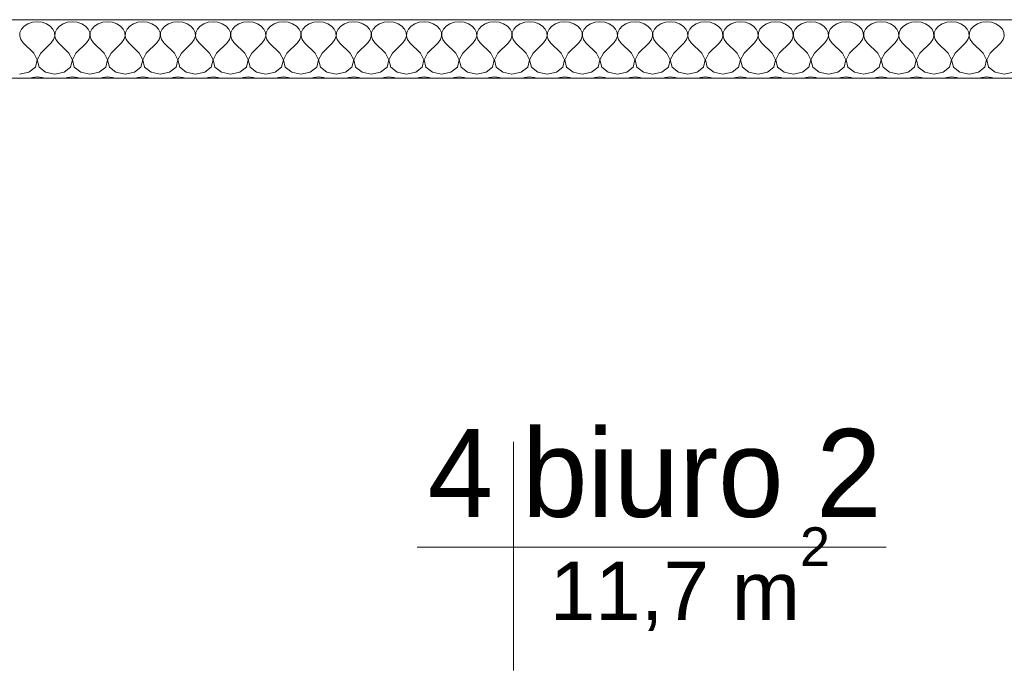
# Model space of a CAD drawing. Header units: millimetres. Extents: x 100377 to 152816, y -1988 to 13902.
# Tile 34 of 58: x 134252 to 135932, y 2016 to 3127. Entities that reach past the tile are written whole.
import ezdxf

# ---------------------------------------------------------------- set-up
doc = ezdxf.new("R2010")
doc.units = ezdxf.units.MM
doc.header["$MEASUREMENT"] = 0
for name, color, linetype, lineweight in [('0_Nr_pióra__1', 7, 'Continuous', 13), ('Nowe_0_Nr_pióra__1', 7, 'Continuous', 13), ('Nowe_810-G Ogólne_Nr_pióra__1', 7, 'Continuous', 13), ('Nowe_830-G Teksty Etykiety_Nr_pióra__1', 7, 'Continuous', 13)]:
    doc.layers.add(name, color=color, linetype=linetype, lineweight=lineweight)
doc.styles.add('STYL_AUTOMATYCZNY_1', font='txt')

# ---------------------------------------------------------------- blocks, each defined once
blk = doc.blocks.new('*X8')
at = {"layer": 'Nowe_0_Nr_pióra__1', "color": 7, "linetype": 'Continuous', "lineweight": 13}
for p, q in [((134254.8, 3111.1), (134252.1, 3105.2)), ((134259.4, 3116.2), (134254.8, 3111.1)), ((134265.8, 3120.1), (134259.4, 3116.2)), ((134273.4, 3122.6), (134265.8, 3120.1)), ((134281.6, 3123.5), (134273.4, 3122.6)), ((134289.8, 3122.6), (134281.6, 3123.5)), ((134297.4, 3120.1), (134289.8, 3122.6)), ((134303.7, 3116.2), (134297.4, 3120.1)), ((134308.4, 3111.1), (134303.7, 3116.2)), ((134311.1, 3105.2), (134308.4, 3111.1)), ((134314.8, 3111.1), (134312.1, 3105.2)), ((134319.4, 3116.2), (134314.8, 3111.1)), ((134325.8, 3120.1), (134319.4, 3116.2)), ((134333.4, 3122.6), (134325.8, 3120.1)), ((134341.6, 3123.5), (134333.4, 3122.6)), ((134349.8, 3122.6), (134341.6, 3123.5)), ((134357.4, 3120.1), (134349.8, 3122.6)), ((134363.7, 3116.2), (134357.4, 3120.1)), ((134368.4, 3111.1), (134363.7, 3116.2)), ((134371.1, 3105.2), (134368.4, 3111.1)), ((134374.8, 3111.1), (134372.1, 3105.2)), ((134379.4, 3116.2), (134374.8, 3111.1)), ((134385.8, 3120.1), (134379.4, 3116.2)), ((134393.4, 3122.6), (134385.8, 3120.1)), ((134401.6, 3123.5), (134393.4, 3122.6)), ((134409.8, 3122.6), (134401.6, 3123.5)), ((134417.4, 3120.1), (134409.8, 3122.6)), ((134423.7, 3116.2), (134417.4, 3120.1)), ((134428.4, 3111.1), (134423.7, 3116.2)), ((134431.1, 3105.2), (134428.4, 3111.1)), ((134434.8, 3111.1), (134432.1, 3105.2)), ((134439.4, 3116.2), (134434.8, 3111.1)), ((134445.8, 3120.1), (134439.4, 3116.2)), ((134453.4, 3122.6), (134445.8, 3120.1)), ((134461.6, 3123.5), (134453.4, 3122.6)), ((134469.8, 3122.6), (134461.6, 3123.5)), ((134477.4, 3120.1), (134469.8, 3122.6)), ((134483.7, 3116.2), (134477.4, 3120.1)), ((134488.4, 3111.1), (134483.7, 3116.2)), ((134491.1, 3105.2), (134488.4, 3111.1)), ((134494.8, 3111.1), (134492.1, 3105.2)), ((134499.4, 3116.2), (134494.8, 3111.1)), ((134505.8, 3120.1), (134499.4, 3116.2)), ((134513.4, 3122.6), (134505.8, 3120.1)), ((134521.6, 3123.5), (134513.4, 3122.6)), ((134529.8, 3122.6), (134521.6, 3123.5)), ((134537.4, 3120.1), (134529.8, 3122.6)), ((134543.7, 3116.2), (134537.4, 3120.1)), ((134548.4, 3111.1), (134543.7, 3116.2)), ((134551.1, 3105.2), (134548.4, 3111.1)), ((134554.8, 3111.1), (134552.1, 3105.2)), ((134559.4, 3116.2), (134554.8, 3111.1)), ((134565.8, 3120.1), (134559.4, 3116.2)), ((134573.4, 3122.6), (134565.8, 3120.1)), ((134581.6, 3123.5), (134573.4, 3122.6)), ((134589.8, 3122.6), (134581.6, 3123.5)), ((134597.4, 3120.1), (134589.8, 3122.6)), ((134603.7, 3116.2), (134597.4, 3120.1)), ((134608.4, 3111.1), (134603.7, 3116.2)), ((134611.1, 3105.2), (134608.4, 3111.1)), ((134614.8, 3111.1), (134612.1, 3105.2)), ((134619.4, 3116.2), (134614.8, 3111.1)), ((134625.8, 3120.1), (134619.4, 3116.2)), ((134633.4, 3122.6), (134625.8, 3120.1)), ((134641.6, 3123.5), (134633.4, 3122.6)), ((134649.8, 3122.6), (134641.6, 3123.5)), ((134657.4, 3120.1), (134649.8, 3122.6)), ((134663.7, 3116.2), (134657.4, 3120.1)), ((134668.4, 3111.1), (134663.7, 3116.2)), ((134671.1, 3105.2), (134668.4, 3111.1)), ((134674.8, 3111.1), (134672.1, 3105.2)), ((134679.4, 3116.2), (134674.8, 3111.1)), ((134685.8, 3120.1), (134679.4, 3116.2)), ((134693.4, 3122.6), (134685.8, 3120.1)), ((134701.6, 3123.5), (134693.4, 3122.6)), ((134709.8, 3122.6), (134701.6, 3123.5)), ((134717.4, 3120.1), (134709.8, 3122.6)), ((134723.7, 3116.2), (134717.4, 3120.1)), ((134728.4, 3111.1), (134723.7, 3116.2)), ((134731.1, 3105.2), (134728.4, 3111.1)), ((134734.8, 3111.1), (134732.1, 3105.2)), ((134739.4, 3116.2), (134734.8, 3111.1)), ((134745.8, 3120.1), (134739.4, 3116.2)), ((134753.4, 3122.6), (134745.8, 3120.1)), ((134761.6, 3123.5), (134753.4, 3122.6)), ((134769.8, 3122.6), (134761.6, 3123.5)), ((134777.4, 3120.1), (134769.8, 3122.6)), ((134783.7, 3116.2), (134777.4, 3120.1)), ((134788.4, 3111.1), (134783.7, 3116.2)), ((134791.1, 3105.2), (134788.4, 3111.1)), ((134794.8, 3111.1), (134792.1, 3105.2)), ((134799.4, 3116.2), (134794.8, 3111.1)), ((134805.8, 3120.1), (134799.4, 3116.2)), ((134813.4, 3122.6), (134805.8, 3120.1)), ((134821.6, 3123.5), (134813.4, 3122.6)), ((134829.8, 3122.6), (134821.6, 3123.5)), ((134837.4, 3120.1), (134829.8, 3122.6)), ((134843.7, 3116.2), (134837.4, 3120.1)), ((134848.4, 3111.1), (134843.7, 3116.2)), ((134851.1, 3105.2), (134848.4, 3111.1)), ((134854.8, 3111.1), (134852.1, 3105.2)), ((134859.4, 3116.2), (134854.8, 3111.1)), ((134865.8, 3120.1), (134859.4, 3116.2)), ((134873.4, 3122.6), (134865.8, 3120.1)), ((134881.6, 3123.5), (134873.4, 3122.6)), ((134889.8, 3122.6), (134881.6, 3123.5)), ((134897.4, 3120.1), (134889.8, 3122.6)), ((134903.7, 3116.2), (134897.4, 3120.1)), ((134908.4, 3111.1), (134903.7, 3116.2)), ((134911.1, 3105.2), (134908.4, 3111.1)), ((134914.8, 3111.1), (134912.1, 3105.2)), ((134919.4, 3116.2), (134914.8, 3111.1)), ((134925.8, 3120.1), (134919.4, 3116.2)), ((134933.4, 3122.6), (134925.8, 3120.1)), ((134941.6, 3123.5), (134933.4, 3122.6)), ((134949.8, 3122.6), (134941.6, 3123.5)), ((134957.4, 3120.1), (134949.8, 3122.6)), ((134963.7, 3116.2), (134957.4, 3120.1)), ((134968.4, 3111.1), (134963.7, 3116.2)), ((134971.1, 3105.2), (134968.4, 3111.1)), ((134974.8, 3111.1), (134972.1, 3105.2)), ((134979.4, 3116.2), (134974.8, 3111.1)), ((134985.8, 3120.1), (134979.4, 3116.2)), ((134993.4, 3122.6), (134985.8, 3120.1)), ((135001.6, 3123.5), (134993.4, 3122.6)), ((135009.8, 3122.6), (135001.6, 3123.5)), ((135017.4, 3120.1), (135009.8, 3122.6)), ((135023.7, 3116.2), (135017.4, 3120.1)), ((135028.4, 3111.1), (135023.7, 3116.2)), ((135031.1, 3105.2), (135028.4, 3111.1)), ((135034.8, 3111.1), (135032.1, 3105.2)), ((135039.4, 3116.2), (135034.8, 3111.1)), ((135045.8, 3120.1), (135039.4, 3116.2)), ((135053.4, 3122.6), (135045.8, 3120.1)), ((135061.6, 3123.5), (135053.4, 3122.6)), ((135069.8, 3122.6), (135061.6, 3123.5)), ((135077.4, 3120.1), (135069.8, 3122.6)), ((135083.7, 3116.2), (135077.4, 3120.1)), ((135088.4, 3111.1), (135083.7, 3116.2)), ((135091.1, 3105.2), (135088.4, 3111.1)), ((135094.8, 3111.1), (135092.1, 3105.2)), ((135099.4, 3116.2), (135094.8, 3111.1)), ((135105.8, 3120.1), (135099.4, 3116.2)), ((135113.4, 3122.6), (135105.8, 3120.1)), ((135121.6, 3123.5), (135113.4, 3122.6)), ((135129.8, 3122.6), (135121.6, 3123.5)), ((135137.4, 3120.1), (135129.8, 3122.6)), ((135143.7, 3116.2), (135137.4, 3120.1)), ((135148.4, 3111.1), (135143.7, 3116.2)), ((135151.1, 3105.2), (135148.4, 3111.1)), ((135154.8, 3111.1), (135152.1, 3105.2)), ((135159.4, 3116.2), (135154.8, 3111.1)), ((135165.8, 3120.1), (135159.4, 3116.2)), ((135173.4, 3122.6), (135165.8, 3120.1)), ((135181.6, 3123.5), (135173.4, 3122.6)), ((135189.8, 3122.6), (135181.6, 3123.5)), ((135197.4, 3120.1), (135189.8, 3122.6)), ((135203.7, 3116.2), (135197.4, 3120.1)), ((135208.4, 3111.1), (135203.7, 3116.2)), ((135211.1, 3105.2), (135208.4, 3111.1)), ((135214.8, 3111.1), (135212.1, 3105.2)), ((135219.4, 3116.2), (135214.8, 3111.1)), ((135225.8, 3120.1), (135219.4, 3116.2)), ((135233.4, 3122.6), (135225.8, 3120.1)), ((135241.6, 3123.5), (135233.4, 3122.6)), ((135249.8, 3122.6), (135241.6, 3123.5)), ((135257.4, 3120.1), (135249.8, 3122.6)), ((135263.7, 3116.2), (135257.4, 3120.1)), ((135268.4, 3111.1), (135263.7, 3116.2)), ((135271.1, 3105.2), (135268.4, 3111.1)), ((135274.8, 3111.1), (135272.1, 3105.2)), ((135279.4, 3116.2), (135274.8, 3111.1)), ((135285.8, 3120.1), (135279.4, 3116.2)), ((135293.4, 3122.6), (135285.8, 3120.1)), ((135301.6, 3123.5), (135293.4, 3122.6)), ((135309.8, 3122.6), (135301.6, 3123.5)), ((135317.4, 3120.1), (135309.8, 3122.6)), ((135323.7, 3116.2), (135317.4, 3120.1)), ((135328.4, 3111.1), (135323.7, 3116.2)), ((135331.1, 3105.2), (135328.4, 3111.1)), ((135334.8, 3111.1), (135332.1, 3105.2)), ((135339.4, 3116.2), (135334.8, 3111.1)), ((135345.8, 3120.1), (135339.4, 3116.2)), ((135353.4, 3122.6), (135345.8, 3120.1)), ((135361.6, 3123.5), (135353.4, 3122.6)), ((135369.8, 3122.6), (135361.6, 3123.5)), ((135377.4, 3120.1), (135369.8, 3122.6)), ((135383.7, 3116.2), (135377.4, 3120.1)), ((135388.4, 3111.1), (135383.7, 3116.2)), ((135391.1, 3105.2), (135388.4, 3111.1)), ((135394.8, 3111.1), (135392.1, 3105.2)), ((135399.4, 3116.2), (135394.8, 3111.1)), ((135405.8, 3120.1), (135399.4, 3116.2)), ((135413.4, 3122.6), (135405.8, 3120.1)), ((135421.6, 3123.5), (135413.4, 3122.6)), ((135429.8, 3122.6), (135421.6, 3123.5)), ((135437.4, 3120.1), (135429.8, 3122.6)), ((135443.7, 3116.2), (135437.4, 3120.1)), ((135448.4, 3111.1), (135443.7, 3116.2)), ((135451.1, 3105.2), (135448.4, 3111.1)), ((135454.8, 3111.1), (135452.1, 3105.2)), ((135459.4, 3116.2), (135454.8, 3111.1)), ((135465.8, 3120.1), (135459.4, 3116.2)), ((135473.4, 3122.6), (135465.8, 3120.1)), ((135481.6, 3123.5), (135473.4, 3122.6)), ((135489.8, 3122.6), (135481.6, 3123.5)), ((135497.4, 3120.1), (135489.8, 3122.6)), ((135503.7, 3116.2), (135497.4, 3120.1)), ((135508.4, 3111.1), (135503.7, 3116.2)), ((135511.1, 3105.2), (135508.4, 3111.1)), ((135514.8, 3111.1), (135512.1, 3105.2)), ((135519.4, 3116.2), (135514.8, 3111.1)), ((135525.8, 3120.1), (135519.4, 3116.2)), ((135533.4, 3122.6), (135525.8, 3120.1)), ((135541.6, 3123.5), (135533.4, 3122.6)), ((135549.8, 3122.6), (135541.6, 3123.5)), ((135557.4, 3120.1), (135549.8, 3122.6)), ((135563.7, 3116.2), (135557.4, 3120.1)), ((135568.4, 3111.1), (135563.7, 3116.2)), ((135571.1, 3105.2), (135568.4, 3111.1)), ((135574.8, 3111.1), (135572.1, 3105.2)), ((135579.4, 3116.2), (135574.8, 3111.1)), ((135585.8, 3120.1), (135579.4, 3116.2)), ((135593.4, 3122.6), (135585.8, 3120.1)), ((135601.6, 3123.5), (135593.4, 3122.6)), ((135609.8, 3122.6), (135601.6, 3123.5)), ((135617.4, 3120.1), (135609.8, 3122.6)), ((135623.7, 3116.2), (135617.4, 3120.1)), ((135628.4, 3111.1), (135623.7, 3116.2)), ((135631.1, 3105.2), (135628.4, 3111.1)), ((135634.8, 3111.1), (135632.1, 3105.2)), ((135639.4, 3116.2), (135634.8, 3111.1)), ((135645.8, 3120.1), (135639.4, 3116.2)), ((135653.4, 3122.6), (135645.8, 3120.1)), ((135661.6, 3123.5), (135653.4, 3122.6)), ((135669.8, 3122.6), (135661.6, 3123.5)), ((135677.4, 3120.1), (135669.8, 3122.6)), ((135683.7, 3116.2), (135677.4, 3120.1)), ((135688.4, 3111.1), (135683.7, 3116.2)), ((135691.1, 3105.2), (135688.4, 3111.1)), ((135694.8, 3111.1), (135692.1, 3105.2)), ((135699.4, 3116.2), (135694.8, 3111.1)), ((135705.8, 3120.1), (135699.4, 3116.2)), ((135713.4, 3122.6), (135705.8, 3120.1)), ((135721.6, 3123.5), (135713.4, 3122.6)), ((135729.8, 3122.6), (135721.6, 3123.5)), ((135737.4, 3120.1), (135729.8, 3122.6)), ((135743.7, 3116.2), (135737.4, 3120.1)), ((135748.4, 3111.1), (135743.7, 3116.2)), ((135751.1, 3105.2), (135748.4, 3111.1)), ((135754.8, 3111.1), (135752.1, 3105.2)), ((135759.4, 3116.2), (135754.8, 3111.1)), ((135765.8, 3120.1), (135759.4, 3116.2)), ((135773.4, 3122.6), (135765.8, 3120.1)), ((135781.6, 3123.5), (135773.4, 3122.6)), ((135789.8, 3122.6), (135781.6, 3123.5)), ((135797.4, 3120.1), (135789.8, 3122.6)), ((135803.7, 3116.2), (135797.4, 3120.1)), ((135808.4, 3111.1), (135803.7, 3116.2)), ((135811.1, 3105.2), (135808.4, 3111.1)), ((135814.8, 3111.1), (135812.1, 3105.2)), ((135819.4, 3116.2), (135814.8, 3111.1)), ((135825.8, 3120.1), (135819.4, 3116.2)), ((135833.4, 3122.6), (135825.8, 3120.1)), ((135841.6, 3123.5), (135833.4, 3122.6)), ((135849.8, 3122.6), (135841.6, 3123.5)), ((135857.4, 3120.1), (135849.8, 3122.6)), ((135863.7, 3116.2), (135857.4, 3120.1)), ((135868.4, 3111.1), (135863.7, 3116.2)), ((135871.1, 3105.2), (135868.4, 3111.1)), ((135874.8, 3111.1), (135872.1, 3105.2)), ((135879.4, 3116.2), (135874.8, 3111.1)), ((135885.8, 3120.1), (135879.4, 3116.2)), ((135893.4, 3122.6), (135885.8, 3120.1)), ((135901.6, 3123.5), (135893.4, 3122.6)), ((135909.8, 3122.6), (135901.6, 3123.5)), ((135917.4, 3120.1), (135909.8, 3122.6)), ((135923.7, 3116.2), (135917.4, 3120.1)), ((135928.4, 3111.1), (135923.7, 3116.2)), ((135931.1, 3105.2), (135928.4, 3111.1)), ((134252.1, 3105.2), (134251.7, 3099)), ((134251.7, 3099), (134253.6, 3093)), ((134253.6, 3093), (134257.6, 3087.6)), ((134305.6, 3087.6), (134309.6, 3093)), ((134309.6, 3093), (134311.5, 3099)), ((134311.5, 3099), (134311.1, 3105.2)), ((134312.1, 3105.2), (134311.7, 3099)), ((134311.7, 3099), (134313.6, 3093)), ((134313.6, 3093), (134317.6, 3087.6)), ((134365.6, 3087.6), (134369.6, 3093)), ((134369.6, 3093), (134371.5, 3099)), ((134371.5, 3099), (134371.1, 3105.2)), ((134372.1, 3105.2), (134371.7, 3099)), ((134371.7, 3099), (134373.6, 3093)), ((134373.6, 3093), (134377.6, 3087.6)), ((134425.6, 3087.6), (134429.6, 3093)), ((134429.6, 3093), (134431.5, 3099)), ((134431.5, 3099), (134431.1, 3105.2)), ((134432.1, 3105.2), (134431.7, 3099)), ((134431.7, 3099), (134433.6, 3093)), ((134433.6, 3093), (134437.6, 3087.6)), ((134485.6, 3087.6), (134489.6, 3093)), ((134489.6, 3093), (134491.5, 3099)), ((134491.5, 3099), (134491.1, 3105.2)), ((134492.1, 3105.2), (134491.7, 3099)), ((134491.7, 3099), (134493.6, 3093)), ((134493.6, 3093), (134497.6, 3087.6)), ((134545.6, 3087.6), (134549.6, 3093)), ((134549.6, 3093), (134551.5, 3099)), ((134551.5, 3099), (134551.1, 3105.2)), ((134552.1, 3105.2), (134551.7, 3099)), ((134551.7, 3099), (134553.6, 3093)), ((134553.6, 3093), (134557.6, 3087.6)), ((134605.6, 3087.6), (134609.6, 3093)), ((134609.6, 3093), (134611.5, 3099)), ((134611.5, 3099), (134611.1, 3105.2)), ((134612.1, 3105.2), (134611.7, 3099)), ((134611.7, 3099), (134613.6, 3093)), ((134613.6, 3093), (134617.6, 3087.6)), ((134665.6, 3087.6), (134669.6, 3093)), ((134669.6, 3093), (134671.5, 3099)), ((134671.5, 3099), (134671.1, 3105.2)), ((134672.1, 3105.2), (134671.7, 3099)), ((134671.7, 3099), (134673.6, 3093)), ((134673.6, 3093), (134677.6, 3087.6)), ((134725.6, 3087.6), (134729.6, 3093)), ((134729.6, 3093), (134731.5, 3099)), ((134731.5, 3099), (134731.1, 3105.2)), ((134732.1, 3105.2), (134731.7, 3099)), ((134731.7, 3099), (134733.6, 3093)), ((134733.6, 3093), (134737.6, 3087.6)), ((134785.6, 3087.6), (134789.6, 3093)), ((134789.6, 3093), (134791.5, 3099)), ((134791.5, 3099), (134791.1, 3105.2)), ((134792.1, 3105.2), (134791.7, 3099)), ((134791.7, 3099), (134793.6, 3093)), ((134793.6, 3093), (134797.6, 3087.6)), ((134845.6, 3087.6), (134849.6, 3093)), ((134849.6, 3093), (134851.5, 3099)), ((134851.5, 3099), (134851.1, 3105.2)), ((134852.1, 3105.2), (134851.7, 3099)), ((134851.7, 3099), (134853.6, 3093)), ((134853.6, 3093), (134857.6, 3087.6)), ((134905.6, 3087.6), (134909.6, 3093)), ((134909.6, 3093), (134911.5, 3099)), ((134911.5, 3099), (134911.1, 3105.2)), ((134912.1, 3105.2), (134911.7, 3099)), ((134911.7, 3099), (134913.6, 3093)), ((134913.6, 3093), (134917.6, 3087.6)), ((134965.6, 3087.6), (134969.6, 3093)), ((134969.6, 3093), (134971.5, 3099)), ((134971.5, 3099), (134971.1, 3105.2)), ((134972.1, 3105.2), (134971.7, 3099)), ((134971.7, 3099), (134973.6, 3093)), ((134973.6, 3093), (134977.6, 3087.6)), ((135025.6, 3087.6), (135029.6, 3093)), ((135029.6, 3093), (135031.5, 3099)), ((135031.5, 3099), (135031.1, 3105.2)), ((135032.1, 3105.2), (135031.7, 3099)), ((135031.7, 3099), (135033.6, 3093)), ((135033.6, 3093), (135037.6, 3087.6)), ((135085.6, 3087.6), (135089.6, 3093)), ((135089.6, 3093), (135091.5, 3099)), ((135091.5, 3099), (135091.1, 3105.2)), ((135092.1, 3105.2), (135091.7, 3099)), ((135091.7, 3099), (135093.6, 3093)), ((135093.6, 3093), (135097.6, 3087.6)), ((135145.6, 3087.6), (135149.6, 3093)), ((135149.6, 3093), (135151.5, 3099)), ((135151.5, 3099), (135151.1, 3105.2)), ((135152.1, 3105.2), (135151.7, 3099)), ((135151.7, 3099), (135153.6, 3093)), ((135153.6, 3093), (135157.6, 3087.6)), ((135205.6, 3087.6), (135209.6, 3093)), ((135209.6, 3093), (135211.5, 3099)), ((135211.5, 3099), (135211.1, 3105.2)), ((135212.1, 3105.2), (135211.7, 3099)), ((135211.7, 3099), (135213.6, 3093)), ((135213.6, 3093), (135217.6, 3087.6)), ((135265.6, 3087.6), (135269.6, 3093)), ((135269.6, 3093), (135271.5, 3099)), ((135271.5, 3099), (135271.1, 3105.2)), ((135272.1, 3105.2), (135271.7, 3099)), ((135271.7, 3099), (135273.6, 3093)), ((135273.6, 3093), (135277.6, 3087.6)), ((135325.6, 3087.6), (135329.6, 3093)), ((135329.6, 3093), (135331.5, 3099)), ((135331.5, 3099), (135331.1, 3105.2)), ((135332.1, 3105.2), (135331.7, 3099)), ((135331.7, 3099), (135333.6, 3093)), ((135333.6, 3093), (135337.6, 3087.6)), ((135385.6, 3087.6), (135389.6, 3093)), ((135389.6, 3093), (135391.5, 3099)), ((135391.5, 3099), (135391.1, 3105.2)), ((135392.1, 3105.2), (135391.7, 3099)), ((135391.7, 3099), (135393.6, 3093)), ((135393.6, 3093), (135397.6, 3087.6)), ((135445.6, 3087.6), (135449.6, 3093)), ((135449.6, 3093), (135451.5, 3099)), ((135451.5, 3099), (135451.1, 3105.2)), ((135452.1, 3105.2), (135451.7, 3099)), ((135451.7, 3099), (135453.6, 3093)), ((135453.6, 3093), (135457.6, 3087.6)), ((135505.6, 3087.6), (135509.6, 3093)), ((135509.6, 3093), (135511.5, 3099)), ((135511.5, 3099), (135511.1, 3105.2)), ((135512.1, 3105.2), (135511.7, 3099)), ((135511.7, 3099), (135513.6, 3093)), ((135513.6, 3093), (135517.6, 3087.6)), ((135565.6, 3087.6), (135569.6, 3093)), ((135569.6, 3093), (135571.5, 3099)), ((135571.5, 3099), (135571.1, 3105.2)), ((135572.1, 3105.2), (135571.7, 3099)), ((135571.7, 3099), (135573.6, 3093)), ((135573.6, 3093), (135577.6, 3087.6)), ((135625.6, 3087.6), (135629.6, 3093)), ((135629.6, 3093), (135631.5, 3099)), ((135631.5, 3099), (135631.1, 3105.2)), ((135632.1, 3105.2), (135631.7, 3099)), ((135631.7, 3099), (135633.6, 3093)), ((135633.6, 3093), (135637.6, 3087.6)), ((135685.6, 3087.6), (135689.6, 3093)), ((135689.6, 3093), (135691.5, 3099)), ((135691.5, 3099), (135691.1, 3105.2)), ((135692.1, 3105.2), (135691.7, 3099)), ((135691.7, 3099), (135693.6, 3093)), ((135693.6, 3093), (135697.6, 3087.6)), ((135745.6, 3087.6), (135749.6, 3093)), ((135749.6, 3093), (135751.5, 3099)), ((135751.5, 3099), (135751.1, 3105.2)), ((135752.1, 3105.2), (135751.7, 3099)), ((135751.7, 3099), (135753.6, 3093)), ((135753.6, 3093), (135757.6, 3087.6)), ((135805.6, 3087.6), (135809.6, 3093)), ((135809.6, 3093), (135811.5, 3099)), ((135811.5, 3099), (135811.1, 3105.2)), ((135812.1, 3105.2), (135811.7, 3099)), ((135811.7, 3099), (135813.6, 3093)), ((135813.6, 3093), (135817.6, 3087.6)), ((135865.6, 3087.6), (135869.6, 3093)), ((135869.6, 3093), (135871.5, 3099)), ((135871.5, 3099), (135871.1, 3105.2)), ((135872.1, 3105.2), (135871.7, 3099)), ((135871.7, 3099), (135873.6, 3093)), ((135873.6, 3093), (135877.6, 3087.6)), ((135925.6, 3087.6), (135929.6, 3093)), ((135929.6, 3093), (135931.5, 3099)), ((135931.5, 3099), (135931.1, 3105.2)), ((134275.6, 3069.7), (134257.6, 3087.6)), ((134287.6, 3069.7), (134305.6, 3087.6)), ((134335.6, 3069.7), (134317.6, 3087.6)), ((134347.6, 3069.7), (134365.6, 3087.6)), ((134395.6, 3069.7), (134377.6, 3087.6)), ((134407.6, 3069.7), (134425.6, 3087.6)), ((134455.6, 3069.7), (134437.6, 3087.6)), ((134467.6, 3069.7), (134485.6, 3087.6)), ((134515.6, 3069.7), (134497.6, 3087.6)), ((134527.6, 3069.7), (134545.6, 3087.6)), ((134575.6, 3069.7), (134557.6, 3087.6)), ((134587.6, 3069.7), (134605.6, 3087.6)), ((134635.6, 3069.7), (134617.6, 3087.6)), ((134647.6, 3069.7), (134665.6, 3087.6)), ((134695.6, 3069.7), (134677.6, 3087.6)), ((134707.6, 3069.7), (134725.6, 3087.6)), ((134755.6, 3069.7), (134737.6, 3087.6)), ((134767.6, 3069.7), (134785.6, 3087.6)), ((134815.6, 3069.7), (134797.6, 3087.6)), ((134827.6, 3069.7), (134845.6, 3087.6)), ((134875.6, 3069.7), (134857.6, 3087.6)), ((134887.6, 3069.7), (134905.6, 3087.6)), ((134935.6, 3069.7), (134917.6, 3087.6)), ((134947.6, 3069.7), (134965.6, 3087.6)), ((134995.6, 3069.7), (134977.6, 3087.6)), ((135007.6, 3069.7), (135025.6, 3087.6)), ((135055.6, 3069.7), (135037.6, 3087.6)), ((135067.6, 3069.7), (135085.6, 3087.6)), ((135115.6, 3069.7), (135097.6, 3087.6)), ((135127.6, 3069.7), (135145.6, 3087.6)), ((135175.6, 3069.7), (135157.6, 3087.6)), ((135187.6, 3069.7), (135205.6, 3087.6)), ((135235.6, 3069.7), (135217.6, 3087.6)), ((135247.6, 3069.7), (135265.6, 3087.6)), ((135295.6, 3069.7), (135277.6, 3087.6)), ((135307.6, 3069.7), (135325.6, 3087.6)), ((135355.6, 3069.7), (135337.6, 3087.6)), ((135367.6, 3069.7), (135385.6, 3087.6)), ((135415.6, 3069.7), (135397.6, 3087.6)), ((135427.6, 3069.7), (135445.6, 3087.6)), ((135475.6, 3069.7), (135457.6, 3087.6)), ((135487.6, 3069.7), (135505.6, 3087.6)), ((135535.6, 3069.7), (135517.6, 3087.6)), ((135547.6, 3069.7), (135565.6, 3087.6)), ((135595.6, 3069.7), (135577.6, 3087.6)), ((135607.6, 3069.7), (135625.6, 3087.6)), ((135655.6, 3069.7), (135637.6, 3087.6)), ((135667.6, 3069.7), (135685.6, 3087.6)), ((135715.6, 3069.7), (135697.6, 3087.6)), ((135727.6, 3069.7), (135745.6, 3087.6)), ((135775.6, 3069.7), (135757.6, 3087.6)), ((135787.6, 3069.7), (135805.6, 3087.6)), ((135835.6, 3069.7), (135817.6, 3087.6)), ((135847.6, 3069.7), (135865.6, 3087.6)), ((135895.6, 3069.7), (135877.6, 3087.6)), ((135907.6, 3069.7), (135925.6, 3087.6)), ((134281.5, 3058.3), (134275.6, 3069.7)), ((134278.4, 3046.2), (134281.5, 3058.3)), ((134287.6, 3069.7), (134281.7, 3058.3)), ((134281.7, 3058.3), (134284.8, 3046.2)), ((134341.5, 3058.3), (134335.6, 3069.7)), ((134338.4, 3046.2), (134341.5, 3058.3)), ((134347.6, 3069.7), (134341.7, 3058.3)), ((134341.7, 3058.3), (134344.8, 3046.2)), ((134401.5, 3058.3), (134395.6, 3069.7)), ((134398.4, 3046.2), (134401.5, 3058.3)), ((134407.6, 3069.7), (134401.7, 3058.3)), ((134401.7, 3058.3), (134404.8, 3046.2)), ((134461.5, 3058.3), (134455.6, 3069.7)), ((134458.4, 3046.2), (134461.5, 3058.3)), ((134467.6, 3069.7), (134461.7, 3058.3)), ((134461.7, 3058.3), (134464.8, 3046.2)), ((134521.5, 3058.3), (134515.6, 3069.7)), ((134518.4, 3046.2), (134521.5, 3058.3)), ((134527.6, 3069.7), (134521.7, 3058.3)), ((134521.7, 3058.3), (134524.8, 3046.2)), ((134581.5, 3058.3), (134575.6, 3069.7)), ((134578.4, 3046.2), (134581.5, 3058.3)), ((134587.6, 3069.7), (134581.7, 3058.3)), ((134581.7, 3058.3), (134584.8, 3046.2)), ((134641.5, 3058.3), (134635.6, 3069.7)), ((134638.4, 3046.2), (134641.5, 3058.3)), ((134647.6, 3069.7), (134641.7, 3058.3)), ((134641.7, 3058.3), (134644.8, 3046.2)), ((134701.5, 3058.3), (134695.6, 3069.7)), ((134698.4, 3046.2), (134701.5, 3058.3)), ((134707.6, 3069.7), (134701.7, 3058.3)), ((134701.7, 3058.3), (134704.8, 3046.2)), ((134761.5, 3058.3), (134755.6, 3069.7)), ((134758.4, 3046.2), (134761.5, 3058.3)), ((134767.6, 3069.7), (134761.7, 3058.3)), ((134761.7, 3058.3), (134764.8, 3046.2)), ((134821.5, 3058.3), (134815.6, 3069.7)), ((134818.4, 3046.2), (134821.5, 3058.3)), ((134827.6, 3069.7), (134821.7, 3058.3)), ((134821.7, 3058.3), (134824.8, 3046.2)), ((134881.5, 3058.3), (134875.6, 3069.7)), ((134878.4, 3046.2), (134881.5, 3058.3)), ((134887.6, 3069.7), (134881.7, 3058.3)), ((134881.7, 3058.3), (134884.8, 3046.2)), ((134941.5, 3058.3), (134935.6, 3069.7)), ((134938.4, 3046.2), (134941.5, 3058.3)), ((134947.6, 3069.7), (134941.7, 3058.3)), ((134941.7, 3058.3), (134944.8, 3046.2)), ((135001.5, 3058.3), (134995.6, 3069.7)), ((134998.4, 3046.2), (135001.5, 3058.3)), ((135007.6, 3069.7), (135001.7, 3058.3)), ((135001.7, 3058.3), (135004.8, 3046.2)), ((135061.5, 3058.3), (135055.6, 3069.7)), ((135058.4, 3046.2), (135061.5, 3058.3)), ((135067.6, 3069.7), (135061.7, 3058.3)), ((135061.7, 3058.3), (135064.8, 3046.2)), ((135121.5, 3058.3), (135115.6, 3069.7)), ((135118.4, 3046.2), (135121.5, 3058.3)), ((135127.6, 3069.7), (135121.7, 3058.3)), ((135121.7, 3058.3), (135124.8, 3046.2)), ((135181.5, 3058.3), (135175.6, 3069.7)), ((135178.4, 3046.2), (135181.5, 3058.3)), ((135187.6, 3069.7), (135181.7, 3058.3)), ((135181.7, 3058.3), (135184.8, 3046.2)), ((135241.5, 3058.3), (135235.6, 3069.7)), ((135238.4, 3046.2), (135241.5, 3058.3)), ((135247.6, 3069.7), (135241.7, 3058.3)), ((135241.7, 3058.3), (135244.8, 3046.2)), ((135301.5, 3058.3), (135295.6, 3069.7)), ((135298.4, 3046.2), (135301.5, 3058.3)), ((135307.6, 3069.7), (135301.7, 3058.3)), ((135301.7, 3058.3), (135304.8, 3046.2)), ((135361.5, 3058.3), (135355.6, 3069.7)), ((135358.4, 3046.2), (135361.5, 3058.3)), ((135367.6, 3069.7), (135361.7, 3058.3)), ((135361.7, 3058.3), (135364.8, 3046.2)), ((135421.5, 3058.3), (135415.6, 3069.7)), ((135418.4, 3046.2), (135421.5, 3058.3)), ((135427.6, 3069.7), (135421.7, 3058.3)), ((135421.7, 3058.3), (135424.8, 3046.2)), ((135481.5, 3058.3), (135475.6, 3069.7)), ((135478.4, 3046.2), (135481.5, 3058.3)), ((135487.6, 3069.7), (135481.7, 3058.3)), ((135481.7, 3058.3), (135484.8, 3046.2)), ((135541.5, 3058.3), (135535.6, 3069.7)), ((135538.4, 3046.2), (135541.5, 3058.3)), ((135547.6, 3069.7), (135541.7, 3058.3)), ((135541.7, 3058.3), (135544.8, 3046.2)), ((135601.5, 3058.3), (135595.6, 3069.7)), ((135598.4, 3046.2), (135601.5, 3058.3)), ((135607.6, 3069.7), (135601.7, 3058.3)), ((135601.7, 3058.3), (135604.8, 3046.2)), ((135661.5, 3058.3), (135655.6, 3069.7)), ((135658.4, 3046.2), (135661.5, 3058.3)), ((135667.6, 3069.7), (135661.7, 3058.3)), ((135661.7, 3058.3), (135664.8, 3046.2)), ((135721.5, 3058.3), (135715.6, 3069.7)), ((135718.4, 3046.2), (135721.5, 3058.3)), ((135727.6, 3069.7), (135721.7, 3058.3)), ((135721.7, 3058.3), (135724.8, 3046.2)), ((135781.5, 3058.3), (135775.6, 3069.7)), ((135778.4, 3046.2), (135781.5, 3058.3)), ((135787.6, 3069.7), (135781.7, 3058.3)), ((135781.7, 3058.3), (135784.8, 3046.2)), ((135841.5, 3058.3), (135835.6, 3069.7)), ((135838.4, 3046.2), (135841.5, 3058.3)), ((135847.6, 3069.7), (135841.7, 3058.3)), ((135841.7, 3058.3), (135844.8, 3046.2)), ((135901.5, 3058.3), (135895.6, 3069.7)), ((135898.4, 3046.2), (135901.5, 3058.3)), ((135907.6, 3069.7), (135901.7, 3058.3)), ((135901.7, 3058.3), (135904.8, 3046.2)), ((134267.4, 3037.2), (134278.4, 3046.2)), ((134284.8, 3046.2), (134295.8, 3037.2)), ((134327.4, 3037.2), (134338.4, 3046.2)), ((134344.8, 3046.2), (134355.8, 3037.2)), ((134387.4, 3037.2), (134398.4, 3046.2)), ((134404.8, 3046.2), (134415.8, 3037.2)), ((134447.4, 3037.2), (134458.4, 3046.2)), ((134464.8, 3046.2), (134475.8, 3037.2)), ((134507.4, 3037.2), (134518.4, 3046.2)), ((134524.8, 3046.2), (134535.8, 3037.2)), ((134567.4, 3037.2), (134578.4, 3046.2)), ((134584.8, 3046.2), (134595.8, 3037.2)), ((134627.4, 3037.2), (134638.4, 3046.2)), ((134644.8, 3046.2), (134655.8, 3037.2)), ((134687.4, 3037.2), (134698.4, 3046.2)), ((134704.8, 3046.2), (134715.8, 3037.2)), ((134747.4, 3037.2), (134758.4, 3046.2)), ((134764.8, 3046.2), (134775.8, 3037.2)), ((134807.4, 3037.2), (134818.4, 3046.2)), ((134824.8, 3046.2), (134835.8, 3037.2)), ((134867.4, 3037.2), (134878.4, 3046.2)), ((134884.8, 3046.2), (134895.8, 3037.2)), ((134927.4, 3037.2), (134938.4, 3046.2)), ((134944.8, 3046.2), (134955.8, 3037.2)), ((134987.4, 3037.2), (134998.4, 3046.2)), ((135004.8, 3046.2), (135015.8, 3037.2)), ((135047.4, 3037.2), (135058.4, 3046.2)), ((135064.8, 3046.2), (135075.8, 3037.2)), ((135107.4, 3037.2), (135118.4, 3046.2)), ((135124.8, 3046.2), (135135.8, 3037.2)), ((135167.4, 3037.2), (135178.4, 3046.2)), ((135184.8, 3046.2), (135195.8, 3037.2)), ((135227.4, 3037.2), (135238.4, 3046.2)), ((135244.8, 3046.2), (135255.8, 3037.2)), ((135287.4, 3037.2), (135298.4, 3046.2)), ((135304.8, 3046.2), (135315.8, 3037.2)), ((135347.4, 3037.2), (135358.4, 3046.2)), ((135364.8, 3046.2), (135375.8, 3037.2)), ((135407.4, 3037.2), (135418.4, 3046.2)), ((135424.8, 3046.2), (135435.8, 3037.2)), ((135467.4, 3037.2), (135478.4, 3046.2)), ((135484.8, 3046.2), (135495.8, 3037.2)), ((135527.4, 3037.2), (135538.4, 3046.2)), ((135544.8, 3046.2), (135555.8, 3037.2)), ((135587.4, 3037.2), (135598.4, 3046.2)), ((135604.8, 3046.2), (135615.8, 3037.2)), ((135647.4, 3037.2), (135658.4, 3046.2)), ((135664.8, 3046.2), (135675.8, 3037.2)), ((135707.4, 3037.2), (135718.4, 3046.2)), ((135724.8, 3046.2), (135735.8, 3037.2)), ((135767.4, 3037.2), (135778.4, 3046.2)), ((135784.8, 3046.2), (135795.8, 3037.2)), ((135827.4, 3037.2), (135838.4, 3046.2)), ((135844.8, 3046.2), (135855.8, 3037.2)), ((135887.4, 3037.2), (135898.4, 3046.2)), ((135904.8, 3046.2), (135915.8, 3037.2)), ((134251.6, 3033.9), (134267.4, 3037.2)), ((134273.4, 3028.5), (134268.9, 3027)), ((134281.6, 3029.4), (134273.4, 3028.5)), ((134289.8, 3028.5), (134281.6, 3029.4)), ((134294.3, 3027), (134289.8, 3028.5)), ((134295.8, 3037.2), (134311.6, 3033.9)), ((134311.6, 3033.9), (134327.4, 3037.2)), ((134333.4, 3028.5), (134328.9, 3027)), ((134341.6, 3029.4), (134333.4, 3028.5)), ((134349.8, 3028.5), (134341.6, 3029.4)), ((134354.3, 3027), (134349.8, 3028.5)), ((134355.8, 3037.2), (134371.6, 3033.9)), ((134371.6, 3033.9), (134387.4, 3037.2)), ((134393.4, 3028.5), (134388.9, 3027)), ((134401.6, 3029.4), (134393.4, 3028.5)), ((134409.8, 3028.5), (134401.6, 3029.4)), ((134414.3, 3027), (134409.8, 3028.5)), ((134415.8, 3037.2), (134431.6, 3033.9)), ((134431.6, 3033.9), (134447.4, 3037.2)), ((134453.4, 3028.5), (134448.9, 3027)), ((134461.6, 3029.4), (134453.4, 3028.5)), ((134469.8, 3028.5), (134461.6, 3029.4)), ((134474.3, 3027), (134469.8, 3028.5)), ((134475.8, 3037.2), (134491.6, 3033.9)), ((134491.6, 3033.9), (134507.4, 3037.2)), ((134513.4, 3028.5), (134508.9, 3027)), ((134521.6, 3029.4), (134513.4, 3028.5)), ((134529.8, 3028.5), (134521.6, 3029.4)), ((134534.3, 3027), (134529.8, 3028.5)), ((134535.8, 3037.2), (134551.6, 3033.9)), ((134551.6, 3033.9), (134567.4, 3037.2)), ((134573.4, 3028.5), (134568.9, 3027)), ((134581.6, 3029.4), (134573.4, 3028.5)), ((134589.8, 3028.5), (134581.6, 3029.4)), ((134594.3, 3027), (134589.8, 3028.5)), ((134595.8, 3037.2), (134611.6, 3033.9)), ((134611.6, 3033.9), (134627.4, 3037.2)), ((134633.4, 3028.5), (134628.9, 3027)), ((134641.6, 3029.4), (134633.4, 3028.5)), ((134649.8, 3028.5), (134641.6, 3029.4)), ((134654.3, 3027), (134649.8, 3028.5)), ((134655.8, 3037.2), (134671.6, 3033.9)), ((134671.6, 3033.9), (134687.4, 3037.2)), ((134693.4, 3028.5), (134688.9, 3027)), ((134701.6, 3029.4), (134693.4, 3028.5)), ((134709.8, 3028.5), (134701.6, 3029.4)), ((134714.3, 3027), (134709.8, 3028.5)), ((134715.8, 3037.2), (134731.6, 3033.9)), ((134731.6, 3033.9), (134747.4, 3037.2)), ((134753.4, 3028.5), (134748.9, 3027)), ((134761.6, 3029.4), (134753.4, 3028.5)), ((134769.8, 3028.5), (134761.6, 3029.4)), ((134774.3, 3027), (134769.8, 3028.5)), ((134775.8, 3037.2), (134791.6, 3033.9)), ((134791.6, 3033.9), (134807.4, 3037.2)), ((134813.4, 3028.5), (134808.9, 3027)), ((134821.6, 3029.4), (134813.4, 3028.5)), ((134829.8, 3028.5), (134821.6, 3029.4)), ((134834.3, 3027), (134829.8, 3028.5)), ((134835.8, 3037.2), (134851.6, 3033.9)), ((134851.6, 3033.9), (134867.4, 3037.2)), ((134873.4, 3028.5), (134868.9, 3027)), ((134881.6, 3029.4), (134873.4, 3028.5)), ((134889.8, 3028.5), (134881.6, 3029.4)), ((134894.3, 3027), (134889.8, 3028.5)), ((134895.8, 3037.2), (134911.6, 3033.9)), ((134911.6, 3033.9), (134927.4, 3037.2)), ((134933.4, 3028.5), (134928.9, 3027)), ((134941.6, 3029.4), (134933.4, 3028.5)), ((134949.8, 3028.5), (134941.6, 3029.4)), ((134954.3, 3027), (134949.8, 3028.5)), ((134955.8, 3037.2), (134971.6, 3033.9)), ((134971.6, 3033.9), (134987.4, 3037.2)), ((134993.4, 3028.5), (134988.9, 3027)), ((135001.6, 3029.4), (134993.4, 3028.5)), ((135009.8, 3028.5), (135001.6, 3029.4)), ((135014.3, 3027), (135009.8, 3028.5)), ((135015.8, 3037.2), (135031.6, 3033.9)), ((135031.6, 3033.9), (135047.4, 3037.2)), ((135053.4, 3028.5), (135048.9, 3027)), ((135061.6, 3029.4), (135053.4, 3028.5)), ((135069.8, 3028.5), (135061.6, 3029.4)), ((135074.3, 3027), (135069.8, 3028.5)), ((135075.8, 3037.2), (135091.6, 3033.9)), ((135091.6, 3033.9), (135107.4, 3037.2)), ((135113.4, 3028.5), (135108.9, 3027)), ((135121.6, 3029.4), (135113.4, 3028.5)), ((135129.8, 3028.5), (135121.6, 3029.4)), ((135134.3, 3027), (135129.8, 3028.5)), ((135135.8, 3037.2), (135151.6, 3033.9)), ((135151.6, 3033.9), (135167.4, 3037.2)), ((135173.4, 3028.5), (135168.9, 3027)), ((135181.6, 3029.4), (135173.4, 3028.5)), ((135189.8, 3028.5), (135181.6, 3029.4)), ((135194.3, 3027), (135189.8, 3028.5)), ((135195.8, 3037.2), (135211.6, 3033.9)), ((135211.6, 3033.9), (135227.4, 3037.2)), ((135233.4, 3028.5), (135228.9, 3027)), ((135241.6, 3029.4), (135233.4, 3028.5)), ((135249.8, 3028.5), (135241.6, 3029.4)), ((135254.3, 3027), (135249.8, 3028.5)), ((135255.8, 3037.2), (135271.6, 3033.9)), ((135271.6, 3033.9), (135287.4, 3037.2)), ((135293.4, 3028.5), (135288.9, 3027)), ((135301.6, 3029.4), (135293.4, 3028.5)), ((135309.8, 3028.5), (135301.6, 3029.4)), ((135314.3, 3027), (135309.8, 3028.5)), ((135315.8, 3037.2), (135331.6, 3033.9)), ((135331.6, 3033.9), (135347.4, 3037.2)), ((135353.4, 3028.5), (135348.9, 3027)), ((135361.6, 3029.4), (135353.4, 3028.5)), ((135369.8, 3028.5), (135361.6, 3029.4)), ((135374.3, 3027), (135369.8, 3028.5)), ((135375.8, 3037.2), (135391.6, 3033.9)), ((135391.6, 3033.9), (135407.4, 3037.2)), ((135413.4, 3028.5), (135408.9, 3027)), ((135421.6, 3029.4), (135413.4, 3028.5)), ((135429.8, 3028.5), (135421.6, 3029.4)), ((135434.3, 3027), (135429.8, 3028.5)), ((135435.8, 3037.2), (135451.6, 3033.9)), ((135451.6, 3033.9), (135467.4, 3037.2)), ((135473.4, 3028.5), (135468.9, 3027)), ((135481.6, 3029.4), (135473.4, 3028.5)), ((135489.8, 3028.5), (135481.6, 3029.4)), ((135494.3, 3027), (135489.8, 3028.5)), ((135495.8, 3037.2), (135511.6, 3033.9)), ((135511.6, 3033.9), (135527.4, 3037.2)), ((135533.4, 3028.5), (135528.9, 3027)), ((135541.6, 3029.4), (135533.4, 3028.5)), ((135549.8, 3028.5), (135541.6, 3029.4)), ((135554.3, 3027), (135549.8, 3028.5)), ((135555.8, 3037.2), (135571.6, 3033.9)), ((135571.6, 3033.9), (135587.4, 3037.2)), ((135593.4, 3028.5), (135588.9, 3027)), ((135601.6, 3029.4), (135593.4, 3028.5)), ((135609.8, 3028.5), (135601.6, 3029.4)), ((135614.3, 3027), (135609.8, 3028.5)), ((135615.8, 3037.2), (135631.6, 3033.9)), ((135631.6, 3033.9), (135647.4, 3037.2)), ((135653.4, 3028.5), (135648.9, 3027)), ((135661.6, 3029.4), (135653.4, 3028.5)), ((135669.8, 3028.5), (135661.6, 3029.4)), ((135674.3, 3027), (135669.8, 3028.5)), ((135675.8, 3037.2), (135691.6, 3033.9)), ((135691.6, 3033.9), (135707.4, 3037.2)), ((135713.4, 3028.5), (135708.9, 3027)), ((135721.6, 3029.4), (135713.4, 3028.5)), ((135729.8, 3028.5), (135721.6, 3029.4)), ((135734.3, 3027), (135729.8, 3028.5)), ((135735.8, 3037.2), (135751.6, 3033.9)), ((135751.6, 3033.9), (135767.4, 3037.2)), ((135773.4, 3028.5), (135768.9, 3027)), ((135781.6, 3029.4), (135773.4, 3028.5)), ((135789.8, 3028.5), (135781.6, 3029.4)), ((135794.3, 3027), (135789.8, 3028.5)), ((135795.8, 3037.2), (135811.6, 3033.9)), ((135811.6, 3033.9), (135827.4, 3037.2)), ((135833.4, 3028.5), (135828.9, 3027)), ((135841.6, 3029.4), (135833.4, 3028.5)), ((135849.8, 3028.5), (135841.6, 3029.4)), ((135854.3, 3027), (135849.8, 3028.5)), ((135855.8, 3037.2), (135871.6, 3033.9)), ((135871.6, 3033.9), (135887.4, 3037.2)), ((135893.4, 3028.5), (135888.9, 3027)), ((135901.6, 3029.4), (135893.4, 3028.5)), ((135909.8, 3028.5), (135901.6, 3029.4)), ((135914.3, 3027), (135909.8, 3028.5)), ((135915.8, 3037.2), (135931.6, 3033.9)), ((135931.6, 3033.9), (135947.4, 3037.2))]:
    blk.add_line(p, q, dxfattribs=at)
blk = doc.blocks.new('Wypełnienie_4_1', base_point=(0, 0))
at = {"layer": 'Nowe_0_Nr_pióra__1', "color": 7, "linetype": 'Continuous', "lineweight": 13, "flags": 128}
blk.add_lwpolyline([(133077.7, 3027), (137260.4, 3027), (137260.4, 3127), (133077.7, 3127)], close=True, dxfattribs=at)
at = {"layer": 'Nowe_0_Nr_pióra__1', "color": 7, "linetype": 'Continuous', "lineweight": 13}
blk.add_blockref('*X8', (0, 0), dxfattribs=at)

msp = doc.modelspace()

# ---------------------------------------------------------------- linework, layer by layer
at = {"layer": 'Nowe_810-G Ogólne_Nr_pióra__1', "color": 7, "linetype": 'Continuous', "lineweight": 13}
for points in [[(135094.2, 2406.3), (135094.2, 2016.1)], [(134929.6, 2226.6), (135729.9, 2226.6)]]:
    msp.add_lwpolyline(points, dxfattribs=at)

# ---------------------------------------------------------------- block references
at = {"layer": 'Nowe_0_Nr_pióra__1', "color": 7, "linetype": 'Continuous', "lineweight": 13}
msp.add_blockref('Wypełnienie_4_1', (0, 0), dxfattribs=at)

# ---------------------------------------------------------------- texts
at = {"layer": '0_Nr_pióra__1', "color": 7, "lineweight": 13, "insert": (135156, 2083.3), "char_height": 100, "attachment_point": 7, "style": 'STYL_AUTOMATYCZNY_1'}
msp.add_mtext('{\\fArial|b0|i0|c0|p34;11,7 m{\\H0.66x;\\S2^  ;}}', dxfattribs=at)
at = {"layer": 'Nowe_830-G Teksty Etykiety_Nr_pióra__1', "color": 7, "linetype": 'Continuous', "lineweight": 13, "char_height": 150, "attachment_point": 1, "style": 'STYL_AUTOMATYCZNY_1'}
for s, insert in [('{\\A1;biuro 2}', (135109, 2428.1)), ('{\\A1;4}', (134947.8, 2428.1))]:
    msp.add_mtext(s, dxfattribs=dict(at, insert=insert))

doc.saveas('drawing.dxf')
